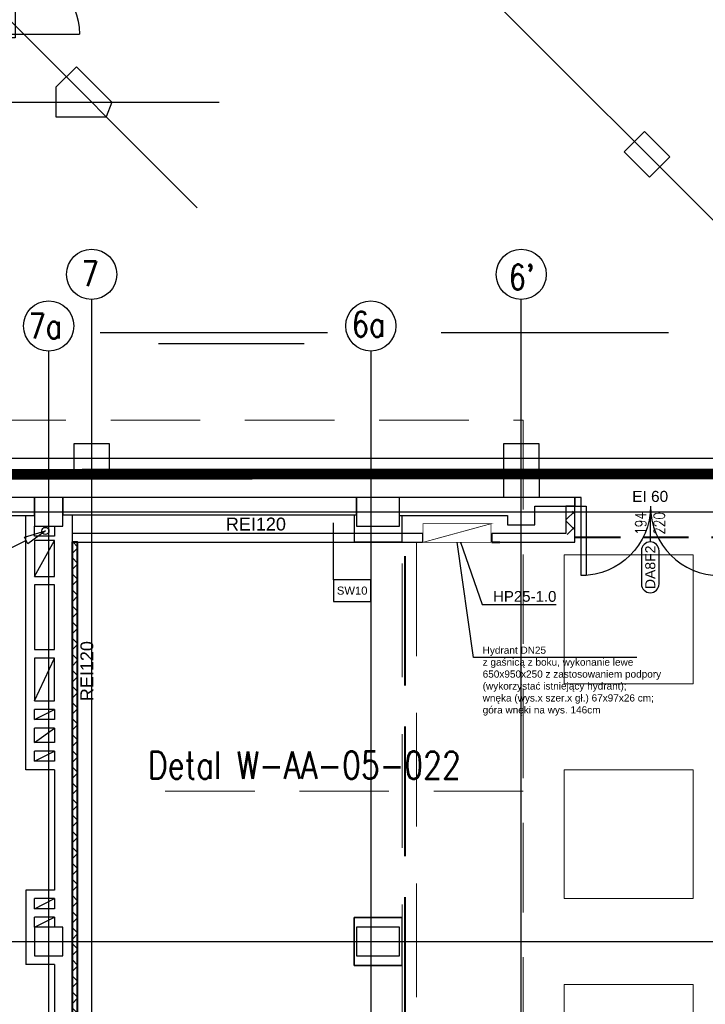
# Model space of a CAD drawing. Header units: centimetres. Extents: x -228435 to 111511, y -89367 to 428125.
# Tile 140 of 216: x -59545 to -49969, y 95225 to 108972. Entities that reach past the tile are written whole.
import ezdxf
from ezdxf.enums import TextEntityAlignment as Align

# ---------------------------------------------------------------- set-up
doc = ezdxf.new("R2010")
doc.units = ezdxf.units.CM
doc.header["$LTSCALE"] = 50
for name, pattern in [('Balustrady$0$DASHED', [0.75, 0.5, -0.25]), ('DASHDOT2', [12.7, 6.35, -3.175, 0, -3.175]), ('DIVIDE', [31.75, 12.7, -6.35, 0, -6.35, 0, -6.35]), ('HIDDEN', [9.525, 6.35, -3.175]), ('HIDDENX2', [19.05, 12.7, -6.35])]:
    doc.linetypes.add(name, pattern=pattern)
doc.layers.get('0').update_dxf_attribs({"color": 8})
for name, color, linetype in [('ARCH_ETAPOWANIE', 8, 'DIVIDE'), ('ARCH_GK', 8, 'Continuous'), ('ARCH_INFO_ETYK_DRZWI', 8, 'Continuous'), ('ARCH_INFO_ODPORNOŚĆ OGNIOWA', 8, 'Continuous'), ('ARCH_INFO_OPISY', 8, 'Continuous'), ('ARCH_INFO_OPISY_PRZEGRODY', 8, 'Continuous'), ('ARCH_INFO_OSIE_IST', 8, 'DASHDOT2'), ('ARCH_INFO_OSIE_OPISY_IST', 8, 'Continuous'), ('ARCH_MUROWANE_IST', 8, 'Continuous'), ('ARCH_NIEWIDOK_IST', 8, 'HIDDEN'), ('ARCH_WIDOK_IST', 8, 'Continuous'), ('ARCH_WYPOSAŻENIE_SANITARNE_IST', 8, 'Continuous'), ('ARCH_ŚLUSARKA_DRZWI', 8, 'Continuous'), ('ARCH_ŚLUSARKA_DRZWI_IST', 8, 'Continuous'), ('ARCH_ŻELBET_IST', 8, 'Continuous'), ('bgde_ opis hydranty', 8, 'Continuous'), ('KJP_HYDRANTY', 8, 'Continuous'), ('Osie rzutów$0$ARCH_INFO_OSIE_OPISY_IST', 8, 'Continuous')]:
    doc.layers.add(name, color=color, linetype=linetype)
for name, color, linetype, lineweight in [('ARCH_SUFITY_PODWIESZANE', 8, 'HIDDENX2', 9), ('ARCH_WIDOK', 8, 'Continuous', 13), ('Kondygnacja +0$0$ARCH_WIDOK', 8, 'Continuous', 13)]:
    doc.layers.add(name, color=color, linetype=linetype, lineweight=lineweight)
doc.styles.add('Arial', font='ARIAL.TTF')
doc.styles.add('Romans', font='Romans.shx')
doc.styles.add('ROMANS-250-CM', font='romans.shx', dxfattribs={"width": 0.8, "height": 50})
doc.styles.add('ROMANS-50-CM', font='romans.shx', dxfattribs={"width": 0.8, "height": 10})
doc.dimstyles.new('ISO-25', dxfattribs={"dimtxt": 2.5, "dimasz": 2.5, "dimexe": 1.25, "dimexo": 0.625, "dimtad": 1, "dimtxsty": 'Standard', "dimcen": 2.5, "dimadec": 0, "dimazin": 0, "dimtfac": 1, "dimtmove": 0, "dimatfit": 3, "dimfxl": 0, "dimarcsym": 0})
pattern_1 = [(45, (-121070, -45070), (-112.2532, 112.2532), []), (135, (-121070, -45070), (-112.2532, -112.2532), [])]

# ---------------------------------------------------------------- blocks, each defined once
blk = doc.blocks.new('SU Lampy kwadratowe +0')
at = {"layer": 'ARCH_SUFITY_PODWIESZANE', "ltscale": 2.5}
for points in [[(6920, 14650), (7100, 14650), (7100, 14470), (6920, 14470)], [(6920, 14350), (7100, 14350), (7100, 14170), (6920, 14170)], [(6920, 14050), (7100, 14050), (7100, 13870), (6920, 13870)]]:
    blk.add_lwpolyline(points, close=True, dxfattribs=at)
blk = doc.blocks.new('T-drzwi_dół-200')
at = {"layer": 'ARCH_INFO_ETYK_DRZWI'}
blk.add_line((0, 0), (0, -60), dxfattribs=at)
blk.add_lwpolyline([(-17.5, -77.5), (-17.5, -143.7, 1), (17.5, -143.7), (17.5, -77.5, 1)], format="xyb", close=True, dxfattribs=at)
at = {"layer": 'ARCH_INFO_ETYK_DRZWI', "style": 'Romans', "width": 0.8}
for tag, p in [('ADS_DRZWI:SZEROKOŚĆ', (-7.9, -23)), ('ADS_DRZWI:WYSOKOŚĆ', (29, -23))]:
    blk.add_attdef(tag, text='', height=22, rotation=90, dxfattribs=at).set_placement(p, align=Align.CENTER)
at = {"layer": 'ARCH_INFO_ETYK_DRZWI', "color": 1, "style": 'Arial'}
blk.add_attdef('ADS_DRZWI:ODPORNOŚĆ_OGNIOWA', text='', height=22, dxfattribs=at).set_placement((-0.1, 13.3), align=Align.BOTTOM_CENTER)
at = {"layer": 'ARCH_INFO_ETYK_DRZWI', "style": 'Arial'}
blk.add_attdef('ADS_DRZWI:SYMBOL', text='', height=20, rotation=90, dxfattribs=at).set_placement((0, -110.6), align=Align.MIDDLE)
blk = doc.blocks.new('DRZWI90')
blk.add_line((-45, 0), (-45, 90))
at = {"lineweight": -3}
for p, q in [((0, -25), (0, 25)), ((45, 0), (-45, 0))]:
    blk.add_line(p, q, dxfattribs=at)
for points in [[(-50, -10), (-45, -10), (-45, 0), (-50, 0)], [(45, -10), (50, -10), (50, 0), (45, 0)]]:
    blk.add_lwpolyline(points, close=True, dxfattribs=at)
blk.add_arc((-45, 0), 90, 0, 90, dxfattribs=at)
blk = doc.blocks.new('Osie rzutów')
at = {"layer": 'ARCH_INFO_OSIE_IST', "ltscale": 10}
for p, q in [((9775.9, 18797.9), (6114.5, 15136.5)), ((10200.1, 18373.7), (6968.5, 15142)), ((5476.1, 16768.9), (9015.7, 13229.3)), ((5124.7, 16417.5), (6407.4, 15134.7)), ((4436, 15282.1), (6438, 15282.1)), ((6260.3, 12255), (6260.1, 15006.6)), ((6860, 12255), (6860, 15006.6)), ((6200, 12255), (6200, 14934.6)), ((6650, 14934.6), (6650, 12131.6)), ((4323.7, 14785), (7599.1, 14785)), ((4436, 14710), (7599.1, 14710)), ((4436, 14110), (7599.1, 14110))]:
    blk.add_line(p, q, dxfattribs=at)
at = {"layer": 'ARCH_INFO_OSIE_OPISY_IST'}
for centre in [(6260, 15041.6), (6860, 15041.6), (6200, 14969.6), (6650, 14969.6)]:
    blk.add_circle(centre, 35, dxfattribs=at)
at = {"layer": 'ARCH_INFO_OSIE_OPISY_IST', "style": 'ROMANS-250-CM', "width": 0.8}
for s, p in [('7', (6258, 15042.6)), ("6'", (6860.5, 15037.9))]:
    blk.add_text(s, height=35, dxfattribs=at).set_placement(p, align=Align.MIDDLE_CENTER)
for s, p in [('7a', (6171.9, 14951.9)), ('6a', (6623.4, 14954.5))]:
    blk.add_text(s, height=35, dxfattribs=at).set_placement(p)

msp = doc.modelspace()

# ---------------------------------------------------------------- hatches: boundary and pattern name
at = {"layer": 'ARCH_GK', "linetype": 'Continuous', "lineweight": -3}
h = msp.add_hatch(dxfattribs=at)
h.set_pattern_fill('ANSI37', color=256, scale=50, angle=-360, style=0)
h.set_pattern_definition(pattern_1)
h.paths.add_polyline_path([(-51790, 102110), (-51915, 102110), (-51915, 101800), (-51790, 101675)], flags=0)
h = msp.add_hatch(dxfattribs=at)
h.set_pattern_fill('ANSI37', color=256, scale=50, angle=-360, style=0)
h.set_pattern_definition(pattern_1)
h.paths.add_polyline_path([(-51790, 102110), (-51915, 102110), (-51915, 101800), (-51790, 101675)], flags=0)
h = msp.add_hatch(dxfattribs=at)
h.set_pattern_fill('ANSI37', color=256, scale=50, style=0)
h.set_pattern_definition([(45, (-121140, -45000), (-112.2532, 112.2532), []), (135, (-121140, -45000), (-112.2532, -112.2532), [])])
h.paths.add_polyline_path([(-54875, 86900), (-54875, 88185), (-58735, 88185), (-58735.12882, 101675), (-58810, 101675), (-58810, 88110), (-54930, 88110), (-54930, 86900)])

# ---------------------------------------------------------------- linework, layer by layer
at = {"linetype": 'Balustrady$0$DASHED', "lineweight": 20, "ltscale": 50, "elevation": -5670}
msp.add_lwpolyline([(-60148.44509, 103381.54967), (-52512.19391, 103381.54967), (-52512.19391, 76041.09133), (-60148.44509, 76041.09133)], close=True, dxfattribs=at)
msp.add_lwpolyline([(-52512.19391, 98200), (-57940, 98200)], dxfattribs=at)
at = {"layer": 'ARCH_ETAPOWANIE', "ltscale": 10, "const_width": 150, "elevation": 630}
msp.add_lwpolyline([(-32748.04041, 102637.86797), (-71890, 102620.1903), (-71740, 89900), (-59190, 89900), (-59190, 71200), (-71590, 71200), (-71590, 58800), (-65060, 58800), (-65060, 57540), (-63050, 57540), (-63050, -5675.91583)], dxfattribs=at)
at = {"layer": 'ARCH_GK', "linetype": 'Continuous', "lineweight": -3}
for p, q in [((-51790, 102180, 630), (-51915, 102180, 630)), ((-51915, 102180, 630), (-51915, 101800, 630)), ((-51915, 102180, 630), (-51915, 101800, 630)), ((-51790, 101675, 630), (-51790, 102180, 630)), ((-51790, 101675, 630), (-51790, 102180, 630)), ((-53920.89337, 101800, 630), (-58810, 101800, 630)), ((-53920.89337, 101800, 630), (-54160, 101800, 630)), ((-53920.89337, 101800, 630), (-53920.89337, 101675, 630)), ((-51915, 101800, 630), (-52950.89337, 101800, 630)), ((-52950.89337, 101800, 630), (-52950.89337, 101675, 630)), ((-51915, 101800, 630), (-52950.89337, 101800, 630)), ((-58810, 101675, 630), (-53920.89337, 101675, 630)), ((-54160, 101675, 630), (-53920.89337, 101675, 630)), ((-52950.89337, 101675, 630), (-51790, 101675, 630)), ((-52950.89337, 101675, 630), (-51790, 101675, 630))]:
    msp.add_line(p, q, dxfattribs=at)
at = {"layer": 'ARCH_GK', "lineweight": 40, "elevation": 630}
msp.add_lwpolyline([(-54875, 86900), (-54875, 88185), (-58735, 88185), (-58735.12882, 101675), (-58810, 101675), (-58810, 88110), (-54930, 88110), (-54930, 86900)], close=True, dxfattribs=at)
msp.add_lwpolyline([(-54875, 86900), (-54875, 88185), (-58735, 88185), (-58735.12882, 101675), (-58810, 101675), (-58810, 88110), (-54930, 88110), (-54930, 86900)], close=True, dxfattribs=at)
at = {"layer": 'ARCH_INFO_OPISY_PRZEGRODY', "elevation": 630}
msp.add_lwpolyline([(-55163.44924, 101150.30169), (-55163.44924, 101945.12404)], dxfattribs=at)
msp.add_lwpolyline([(-55163.44924, 100850.30169), (-54638.44924, 100850.30169), (-54638.44924, 101150.30169), (-55163.44924, 101150.30169), (-55163.44924, 100850.30169)], close=True, dxfattribs=at)
at = {"layer": 'ARCH_MUROWANE_IST', "ltscale": 4}
for p, q in [((-52789.60208, 102650.96067, 630), (-52789.60208, 102304.74054, 630)), ((-52289.60208, 102650.96067, 630), (-52289.60208, 102304.74054, 630)), ((-59460, 98500, 630), (-59460, 102050, 630)), ((-58810, 102060, 630), (-58810, 88110, 630)), ((-59340, 101760, 630), (-59340, 101900, 630)), ((-59060, 101900, 630), (-59060, 101760, 630)), ((-59060, 101760, 630), (-59340, 101760, 630)), ((-59340, 99200, 630), (-59340, 99340, 630)), ((-59060, 99340, 630), (-59340, 99340, 630)), ((-59060, 99340, 630), (-59060, 99200, 630)), ((-59060, 99200, 630), (-59340, 99200, 630)), ((-59340, 98880, 630), (-59340, 99080, 630)), ((-59060, 99080, 630), (-59340, 99080, 630)), ((-59060, 99080, 630), (-59060, 98880, 630)), ((-59060, 98880, 630), (-59340, 98880, 630)), ((-59340, 98620, 630), (-59340, 98760, 630)), ((-59060, 98760, 630), (-59340, 98760, 630)), ((-59060, 98760, 630), (-59060, 98620, 630)), ((-59060, 98620, 630), (-59340, 98620, 630)), ((-59060, 98500, 630), (-59460, 98500, 630)), ((-59060, 98500, 630), (-59060, 96820, 630)), ((-59060, 96820, 630), (-59460, 96820, 630)), ((-59460, 96820, 630), (-59460, 95780, 630)), ((-59340, 96560, 630), (-59340, 96700, 630)), ((-59060, 96700, 630), (-59340, 96700, 630)), ((-59060, 96700, 630), (-59060, 96560, 630)), ((-59060, 96560, 630), (-59340, 96560, 630)), ((-59340, 96300, 630), (-59340, 96440, 630)), ((-59060, 96440, 630), (-59340, 96440, 630)), ((-59060, 96440, 630), (-59060, 96300, 630)), ((-59060, 95780, 630), (-59460, 95780, 630)), ((-59060, 95780, 630), (-59060, 91640, 630))]:
    msp.add_line(p, q, dxfattribs=at)
at = {"layer": 'ARCH_MUROWANE_IST', "ltscale": 4, "elevation": 630}
for points in [[(-60660, 102050), (-59340, 102050), (-59340, 102300), (-64940, 102300), (-64940, 102050), (-60910, 102050)], [(-54240, 102050), (-52730, 102050), (-52730, 101920), (-52350, 101920), (-52350, 102180), (-51790, 102180), (-51790, 102300), (-54240, 102300)], [(-54875, 102060), (-54875, 101680), (-54205, 101680), (-54205, 102050)], [(-54205, 95765), (-54205, 96435), (-54875, 96435), (-54875, 95765), (-54205, 95765)]]:
    msp.add_lwpolyline(points, dxfattribs=at)
for points in [[(-58940, 102060), (-54840, 102060), (-54840, 102300), (-58940, 102300)], [(-59340, 101200), (-59060, 101200), (-59060, 101700), (-59340, 101700)], [(-59340, 100180), (-59060, 100180), (-59060, 101080), (-59340, 101080)], [(-59340, 99460), (-59060, 99460), (-59060, 100060), (-59340, 100060)], [(-54875, 96435), (-54205.40205, 96435), (-54205.40205, 95764.53319), (-54875, 95764.53319)]]:
    msp.add_lwpolyline(points, close=True, dxfattribs=at)
at = {"layer": 'ARCH_NIEWIDOK_IST', "ltscale": 10}
msp.add_line((-72707.45716, 104606.27874, 630), (-38890.92242, 104606.27874, 630), dxfattribs=at)
at = {"layer": 'ARCH_NIEWIDOK_IST', "linetype": 'HIDDEN', "lineweight": 40, "ltscale": 5, "elevation": 630}
for points in [[(-54930, 87990), (-54160, 87990), (-54160, 101745)], [(-54930, 87770), (-54160, 87770), (-54160, 101745)]]:
    msp.add_lwpolyline(points, dxfattribs=at)
at = {"layer": 'ARCH_SUFITY_PODWIESZANE', "ltscale": 2.5, "elevation": 630}
msp.add_lwpolyline([(-54205, 101675), (-54002.5, 101675), (-54002.5, 78360), (-54205, 78360)], close=True, dxfattribs=at)
at = {"layer": 'ARCH_WIDOK', "lineweight": 40}
msp.add_line((-52950.89337, 101675, 630), (-52840, 101675, 630), dxfattribs=at)
at = {"layer": 'ARCH_WIDOK_IST'}
for p, q in [((-59340, 101200, 630), (-59060, 101700, 630)), ((-59340, 99460, 630), (-59060, 100060, 630)), ((-59340, 99200, 630), (-59060, 99340, 630)), ((-59340, 98880, 630), (-59060, 99080, 630)), ((-59340, 98620, 630), (-59060, 98760, 630)), ((-59340, 96560, 630), (-59060, 96700, 630)), ((-59340, 96300, 630), (-59060, 96440, 630))]:
    msp.add_line(p, q, dxfattribs=at)
at = {"layer": 'ARCH_WYPOSAŻENIE_SANITARNE_IST', "elevation": 630}
msp.add_lwpolyline([(-59477.00497, 101745.20065), (-59186.03022, 101833.70883), (-59432.57125, 101655.61469)], close=True, dxfattribs=at)
at = {"layer": 'ARCH_WYPOSAŻENIE_SANITARNE_IST', "extrusion": (0.444337, -0.89586, 0), "elevation": -117527.26227}
msp.add_lwpolyline([(-8073.86971, 630), (-8530.63171, 630)], dxfattribs=at)
at = {"layer": 'ARCH_WYPOSAŻENIE_SANITARNE_IST'}
msp.add_circle((-59186.03022, 101833.70883, 630), 50, dxfattribs=at)
at = {"layer": 'ARCH_ŚLUSARKA_DRZWI', "linetype": 'Continuous', "lineweight": -3, "elevation": 630}
for points in [[(-51705, 102300), (-51790, 102300), (-51790, 102180), (-51705, 102180)], [(-51705, 102180), (-51635, 102180), (-51635, 101210), (-51705, 101210)]]:
    msp.add_lwpolyline(points, close=True, dxfattribs=at)
at = {"layer": 'ARCH_ŚLUSARKA_DRZWI', "linetype": 'Continuous', "lineweight": -3, "extrusion": (0, 0, -1)}
msp.add_arc((51705, 102180, -630), 970, 180, 270, dxfattribs=at)
at = {"layer": 'ARCH_ŚLUSARKA_DRZWI', "linetype": 'Continuous', "lineweight": -3}
msp.add_arc((-49765, 102180, 630), 970, 180, 270, dxfattribs=at)
at = {"layer": 'ARCH_ŻELBET_IST'}
for p, q in [((-58751.73411, 108315.93542, 630), (-59039.60208, 108028.06745, 630)), ((-58256.75936, 107820.96067, 630), (-58751.73411, 108315.93542, 630)), ((-58256.75936, 107820.96067, 630), (-58574.95742, 108139.15872, 630)), ((-59039.60208, 108028.06745, 630), (-59039.60208, 107617.40728, 630)), ((-58256.75936, 107820.96067, 630), (-58336.04869, 107617.40728, 630)), ((-59039.60208, 107617.40728, 630), (-58336.04869, 107617.40728, 630))]:
    msp.add_line(p, q, dxfattribs=at)
at = {"layer": 'ARCH_ŻELBET_IST', "elevation": 630}
msp.add_lwpolyline([(-50747.28535, 106774.44264), (-50464.44264, 107057.28535), (-50817.99603, 107410.83874), (-51100.83874, 107127.99603)], close=True, dxfattribs=at)
at = {"layer": 'ARCH_ŻELBET_IST', "ltscale": 4, "elevation": 630}
for points in [[(-58789.20375, 102650.49493), (-58289.20375, 102650.49493), (-58289.20375, 103050.49493), (-58789.20375, 103050.49493)], [(-52790, 102650), (-52290, 102650), (-52290, 103050), (-52790, 103050)], [(-59340, 101900), (-58940, 101900), (-58940, 102300), (-59340, 102300)], [(-54840, 101900), (-54240, 101900), (-54240, 102300), (-54840, 102300)], [(-59340, 95900), (-58940, 95900), (-58940, 96300), (-59340, 96300)], [(-54840, 95900), (-54240, 95900), (-54240, 96300), (-54840, 96300)]]:
    msp.add_lwpolyline(points, close=True, dxfattribs=at)
at = {"layer": 'bgde_ opis hydranty', "ltscale": 1.5}
msp.add_line((-55572.55182, 104447.03966, -5670), (-57604.49763, 104447.03966, -5670), dxfattribs=at)
at = {"layer": 'bgde_ opis hydranty', "ltscale": 1.5, "elevation": -5670}
msp.add_lwpolyline([(-50926.50499, 100068.9644), (-53208.50881, 100068.9644), (-53435.89337, 101675)], dxfattribs=at)
at = {"layer": 'KJP_HYDRANTY', "const_width": 10, "elevation": 630}
for points in [[(-52960.89337, 101935), (-53910.89337, 101675), (-53910.89337, 101935)], [(-53910.89337, 101935), (-52960.89337, 101935), (-52960.89337, 101675), (-53910.89337, 101675)]]:
    msp.add_lwpolyline(points, close=True, dxfattribs=at)
at = {"layer": 'Kondygnacja +0$0$ARCH_WIDOK', "linetype": 'HIDDENX2', "lineweight": 40}
msp.add_line((-51790, 101745, 630), (-47540, 101745, 630), dxfattribs=at)

# ---------------------------------------------------------------- block references
at = {"layer": 'ARCH_INFO_ETYK_DRZWI', "linetype": 'Continuous', "lineweight": -3, "xscale": 7, "yscale": 7, "zscale": 7}
msp.add_blockref('T-drzwi_dół-200', (-50738.3046, 102100, 630), dxfattribs=at).add_auto_attribs({'ADS_DRZWI:ODPORNOŚĆ_OGNIOWA': 'EI 60', 'ADS_DRZWI:WYSOKOŚĆ': '220', 'ADS_DRZWI:SZEROKOŚĆ': '194', 'ADS_DRZWI:SYMBOL': 'DA8F2'})
at = {"layer": 'ARCH_SUFITY_PODWIESZANE', "ltscale": 2.5, "xscale": 10, "yscale": 10, "zscale": 10}
msp.add_blockref('SU Lampy kwadratowe +0', (-121140, -45000, -5670), dxfattribs=at)
at = {"layer": 'ARCH_ŚLUSARKA_DRZWI_IST', "xscale": -10, "yscale": 10, "zscale": 10, "rotation": 270}
msp.add_blockref('DRZWI90', (-59609.60208, 109220.96067, 630), dxfattribs=at)
at = {"layer": 'Osie rzutów$0$ARCH_INFO_OSIE_OPISY_IST', "xscale": 10, "yscale": 10, "zscale": 10}
msp.add_blockref('Osie rzutów', (-121140, -45000, 630), dxfattribs=at)

# ---------------------------------------------------------------- texts
at = {"linetype": 'Balustrady$0$DASHED', "lineweight": 20, "ltscale": 50, "insert": (-57754.73572, 98755.7952, -5670), "char_height": 384, "width": 9710.0117895, "attachment_point": 1, "style": 'ROMANS-50-CM'}
msp.add_mtext('Detal W-AA-05-022', dxfattribs=at)
at = {"layer": 'ARCH_INFO_ODPORNOŚĆ OGNIOWA', "insert": (-56245.7022, 102078.71787, 6930), "char_height": 180, "width": 533.3252474, "attachment_point": 5, "style": 'Arial'}
msp.add_mtext('\\PREI120', dxfattribs=at)
at = {"layer": 'ARCH_INFO_ODPORNOŚĆ OGNIOWA', "insert": (-58755.45129, 99876.73928, 630), "char_height": 180, "width": 533.3252474, "attachment_point": 5, "rotation": 90, "style": 'Arial'}
msp.add_mtext('\\PREI120', dxfattribs=at)
at = {"layer": 'ARCH_INFO_OPISY_PRZEGRODY', "insert": (-54900.94924, 101000.30169, 630), "char_height": 112.5, "width": 525, "attachment_point": 5, "style": 'Arial'}
msp.add_mtext('SW10', dxfattribs=at)
at = {"layer": 'bgde_ opis hydranty', "ltscale": 1.5, "insert": (-53078.64643, 100219.35939, 3747), "char_height": 100, "width": 2691.6423479, "attachment_point": 1, "style": 'Arial'}
msp.add_mtext('Hydrant DN25^Jz gaśnicą z boku, wykonanie lewe 650x950x250 z zastosowaniem podpory (wykorzystać istniejący hydrant);\\Pwnęka (wys.x szer.x gł.) 67x97x26 cm; góra wnęki na wys. 146cm', dxfattribs=at)
at = {"layer": 'KJP_HYDRANTY', "insert": (-52491.1353, 100919.1773, -14055), "char_height": 150, "width": 2356.9744909, "attachment_point": 5, "style": 'Arial'}
msp.add_mtext('HP25-1.0', dxfattribs=at)

# ---------------------------------------------------------------- leaders
at = {"layer": 'ARCH_INFO_OPISY'}
msp.add_leader([(-53390.47299, 101675, -5670), (-53086.75777, 100808.02535, -5670), (-52054.37796, 100808.02535, -5670)], dimstyle='ISO-25', override={"dimscale": 5, "dimasz": 2, "dimtad": 0, "dimldrblk": 'Dot'}, dxfattribs=at)

doc.saveas('drawing.dxf')
